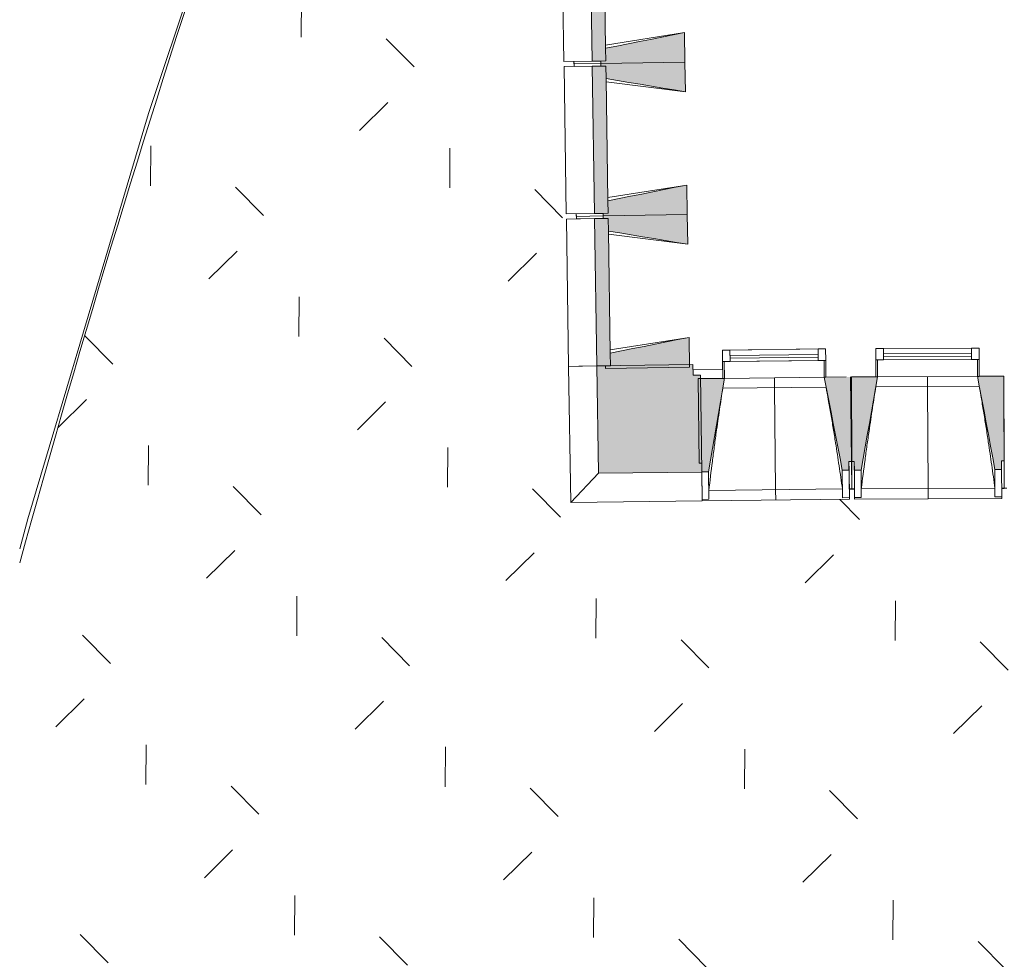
# Model space of a CAD drawing. Header units: centimetres. Extents: x -2721 to 2869, y -4046 to 286.
# Tile 2 of 29: x -2720 to -2139, y -2397 to -1842. Entities that reach past the tile are written whole.
import ezdxf

# ---------------------------------------------------------------- set-up
doc = ezdxf.new("R2010")
doc.units = ezdxf.units.CM
for name, color, linetype, lineweight in [('0-1', 7, 'Continuous', 5), ('MENUISERIES', 7, 'Continuous', 9), ('MENUISERIES-1', 7, 'Continuous', 13), ('MUR-1', 7, 'Continuous', 18), ('MUR_C-1', 7, 'Continuous', 18), ('OSSATURE', 7, 'Continuous', 9), ('OSSATURE_C', 7, 'Continuous', 9), ('SOL-1', 7, 'Continuous', 18), ('Z', 7, 'Continuous', 9)]:
    doc.layers.add(name, color=color, linetype=linetype, lineweight=lineweight)
doc.layers.add('A-ANNO-NPLT', color=7, linetype='Continuous', lineweight=13, plot=False)
for name, color, linetype, lineweight, true_color in [('A-GLAZ-GLAS', 7, 'Continuous', 13, 0x5c63b1), ('AB1_MAC', 7, 'Continuous', 9, 0x666666), ('AB3_VEGETATION_pelouse_contour', 7, 'Continuous', 9, 0x007f3f), ('AB3_VEGETATION_pelouse_surface', 7, 'Continuous', 9, 0x007f3f), ('HACHURE-1', 7, 'Continuous', 18, 0x787878), ('MENUISERIES-2', 7, 'Continuous', 13, 0x5c63b1), ('MUR-2', 5, 'Continuous', 18, 0x0000ff), ('OSSATURE-1', 7, 'Continuous', 5, 0x787878), ('OSSATURE-2', 5, 'Continuous', 18, 0x0000ff)]:
    doc.layers.add(name, color=color, linetype=linetype, lineweight=lineweight, true_color=true_color)

# ---------------------------------------------------------------- blocks, each defined once
blk = doc.blocks.new('XXX_VIDE FENETRE - 590-389517-2021_015_1111_DCE_1_50_Etat actuel')
at = {"layer": 'A-ANNO-NPLT'}
for p, q in [((-30.51, 0), (-30.51, -10)), ((-29.51, 0), (-30.51, 0)), ((-29.51, -10), (-29.51, 0)), ((30.51, 0), (29.51, 0)), ((29.51, 0), (29.51, -10)), ((30.51, -10), (30.51, 0)), ((-30.51, -10), (-29.51, -10)), ((-26.01, -10), (-30.51, -10)), ((-30.51, -10), (-30.51, -16.75)), ((-26.01, -16.75), (-26.01, -10)), ((26.01, -10), (26.01, -16.75)), ((30.51, -10), (26.01, -10)), ((29.51, -10), (30.51, -10)), ((30.51, -16.75), (30.51, -10)), ((-30.51, -16.75), (-26.01, -16.75)), ((26.01, -16.75), (30.51, -16.75))]:
    blk.add_line(p, q, dxfattribs=at)
at = {"layer": 'A-GLAZ-GLAS'}
for p, q in [((26.01, -12), (-26.01, -12)), ((-26.01, -12), (-26.01, -13.5)), ((-26.01, -13.5), (26.01, -13.5)), ((26.01, -13.5), (26.01, -12))]:
    blk.add_line(p, q, dxfattribs=at)
at = {"layer": 'MENUISERIES-1'}
for p, q in [((-29.51, 0), (29.51, 0)), ((29.51, 0), (-29.51, 0)), ((-30.51, -10), (-30.51, -0.07)), ((-29.51, -0.07), (-29.51, -10)), ((29.51, -10), (29.51, -0.07)), ((30.51, -0.07), (30.51, -10)), ((30.51, -10), (-30.51, -10)), ((-30.51, -16.75), (-30.51, -10)), ((-30.51, -10), (30.51, -10)), ((-29.51, -10), (29.51, -10)), ((-26.01, -10), (-26.01, -16.75)), ((26.01, -10), (-26.01, -10)), ((26.01, -16.75), (26.01, -10)), ((30.51, -10), (30.51, -16.75)), ((30.51, -16.75), (-30.51, -16.75)), ((-26.01, -16.75), (26.01, -16.75))]:
    blk.add_line(p, q, dxfattribs=at)
at = {"layer": 'MENUISERIES-2'}
for p, q in [((-26.01, -13.5), (-26.01, -12)), ((-26.01, -12), (26.01, -12)), ((26.01, -13.5), (-26.01, -13.5)), ((26.01, -12), (26.01, -13.5))]:
    blk.add_line(p, q, dxfattribs=at)
blk = doc.blocks.new('B02_ARC_rvt-1-2021_015_1111_DCE_1_50_Etat actuel')
at = {"layer": 'MENUISERIES'}
for p, rotation in [((-2274.68, -2053.5), 180.6653118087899), ((-2184.17, -2052.78), 180.2680427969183)]:
    blk.add_blockref('XXX_VIDE FENETRE - 590-389517-2021_015_1111_DCE_1_50_Etat actuel', p, dxfattribs=dict(at, rotation=rotation))
blk = doc.blocks.new('20_MUR PREFA_01 - MODULE_01 B-3165811-2021_015_1111_DCE_1_50_Etat actuel')
at = {"layer": 'Z'}
for p, q in [((0, 72.21), (0, 66.14)), ((0, 66.14), (0, 5.85)), ((0, 0.07), (0, 5.85))]:
    blk.add_line(p, q, dxfattribs=at)
blk = doc.blocks.new('Murs 5 - Murs 1-3191041-2021_015_1111_DCE_1_50_Etat actuel')
at = {"layer": 'HACHURE-1'}
blk.add_hatch(color=256, dxfattribs=at).paths.add_polyline_path([(-2378.59, -2109.86), (-2317.54, -2109.15), (-2318.21, -2051.9), (-2322.65, -2051.9), (-2322.75, -2045.58), (-2379.56, -2046.46), (-2379, -2082.88)])
at = {"layer": 'MUR-1'}
for p, q in [((-2396.2, -2046.71), (-2379.56, -2046.46)), ((-2394.97, -2127.04), (-2396.2, -2046.71)), ((-2378.59, -2109.86), (-2394.97, -2127.04)), ((-2317.34, -2126.13), (-2317.54, -2109.15)), ((-2317.34, -2126.13), (-2394.97, -2127.04))]:
    blk.add_line(p, q, dxfattribs=at)
at = {"layer": 'MUR_C-1'}
for p, q in [((-2322.75, -2045.58), (-2379.56, -2046.46)), ((-2379.56, -2046.46), (-2378.59, -2109.86)), ((-2322.65, -2051.95), (-2322.75, -2045.58)), ((-2318.21, -2051.9), (-2322.65, -2051.95)), ((-2317.54, -2109.15), (-2318.21, -2051.9)), ((-2378.59, -2109.86), (-2317.54, -2109.15))]:
    blk.add_line(p, q, dxfattribs=at)
blk = doc.blocks.new('B02_DC_STR_rvt-1-2021_015_1111_DCE_1_50_Etat actuel')
at = {"layer": 'OSSATURE-1'}
for points in [[(-2382.32, -1866.48), (-2374.26, -1866.35), (-2375.59, -1779.36), (-2383.66, -1779.49), (-2382.32, -1866.35)], [(-2377.11, -1867.9), (-2327.52, -1867.14), (-2327.79, -1849.64), (-2374.37, -1858.91), (-2374.37, -1866.35), (-2377.13, -1866.4), (-2377.12, -1867.14)], [(-2380.94, -1956.47), (-2372.88, -1956.34), (-2374.21, -1869.35), (-2382.27, -1869.48), (-2380.94, -1956.34)], [(-2327.25, -1884.63), (-2327.52, -1867.14), (-2377.11, -1867.9), (-2377.09, -1869.4), (-2374.21, -1869.4), (-2374.1, -1876.79), (-2327.4, -1884.61)], [(-2375.73, -1957.89), (-2326.14, -1957.13), (-2326.41, -1939.63), (-2372.99, -1948.9), (-2372.99, -1956.34), (-2375.75, -1956.39), (-2375.74, -1957.13)], [(-2379.56, -2046.46), (-2371.49, -2046.33), (-2372.83, -1959.34), (-2380.89, -1959.47), (-2379.56, -2046.33)], [(-2325.87, -1974.62), (-2326.14, -1957.13), (-2375.73, -1957.89), (-2375.71, -1959.39), (-2372.83, -1959.39), (-2372.71, -1966.78), (-2326.14, -1974.58)], [(-2374.35, -2047.88), (-2324.76, -2047.11), (-2325.03, -2029.62), (-2371.61, -2038.89), (-2371.61, -2046.33), (-2374.37, -2046.38), (-2374.36, -2047.11)], [(-2234.55, -2107.98), (-2230.55, -2107.93), (-2230.55, -2102.93), (-2229.11, -2102.91), (-2229.72, -2052.92), (-2244.18, -2053.07), (-2244.18, -2053.14), (-2245.17, -2053.15), (-2235.53, -2102.93)], [(-2227.41, -2107.92), (-2223.41, -2107.91), (-2213.68, -2052.92), (-2229.17, -2052.99), (-2228.93, -2102.93), (-2227.43, -2102.93), (-2227.41, -2107.91)], [(-2144.41, -2107.54), (-2140.41, -2107.52), (-2140.41, -2102.52), (-2138.93, -2102.51), (-2139.17, -2052.5), (-2154.66, -2052.64), (-2145.35, -2102.52)], [(-2317.54, -2108.94), (-2313.54, -2108.9), (-2304.19, -2053.84), (-2319.68, -2053.95), (-2319.1, -2103.96), (-2317.6, -2103.96), (-2317.54, -2108.9)]]:
    blk.add_hatch(color=256, dxfattribs=at).paths.add_polyline_path(points)
at = {"layer": 'MUR-1'}
for p, q in [((-2305.25, -2048.37), (-2322.7, -2048.52)), ((-2229.37, -2079.99), (-2229.04, -2079.98)), ((-2139.04, -2080.03), (-2138.71, -2080.03))]:
    blk.add_line(p, q, dxfattribs=at)
at = {"layer": 'OSSATURE'}
for p, q in [((-2400.3, -1779.74), (-2398.96, -1866.73)), ((-2374.4, -1856.98), (-2327.79, -1849.64)), ((-2382.32, -1866.48), (-2398.96, -1866.73)), ((-2377.13, -1866.4), (-2393.03, -1866.64)), ((-2393.01, -1868.14), (-2393.03, -1866.64)), ((-2398.92, -1869.73), (-2382.27, -1869.48)), ((-2398.92, -1869.73), (-2397.58, -1956.72)), ((-2377.11, -1867.9), (-2393.01, -1868.14)), ((-2393.01, -1868.14), (-2377.11, -1867.9)), ((-2392.99, -1869.64), (-2393.01, -1868.14)), ((-2392.9, -1869.64), (-2377.09, -1869.4)), ((-2327.25, -1884.63), (-2374.07, -1878.72)), ((-2373.02, -1946.97), (-2326.41, -1939.63)), ((-2380.94, -1956.47), (-2397.58, -1956.72)), ((-2397.54, -1959.72), (-2380.89, -1959.47)), ((-2397.54, -1959.72), (-2396.2, -2046.71)), ((-2375.75, -1956.39), (-2391.65, -1956.63)), ((-2391.63, -1958.13), (-2391.65, -1956.63)), ((-2375.73, -1957.89), (-2391.63, -1958.13)), ((-2391.63, -1958.13), (-2375.73, -1957.89)), ((-2391.61, -1959.63), (-2391.63, -1958.13)), ((-2391.61, -1959.63), (-2375.71, -1959.39)), ((-2325.87, -1974.62), (-2372.69, -1968.71)), ((-2371.64, -2036.96), (-2325.03, -2029.62)), ((-2379.56, -2046.46), (-2396.2, -2046.71)), ((-2374.37, -2046.38), (-2390.27, -2046.62)), ((-2304.19, -2053.84), (-2245.17, -2053.15)), ((-2213.68, -2052.92), (-2154.66, -2052.64)), ((-2244.09, -2058.92), (-2305.14, -2059.63)), ((-2153.62, -2058.42), (-2214.66, -2058.7)), ((-2317.48, -2114.43), (-2317.6, -2103.94)), ((-2230.61, -2102.93), (-2230.49, -2113.42)), ((-2229.11, -2102.91), (-2228.92, -2118.99)), ((-2228.86, -2119.01), (-2228.93, -2102.93)), ((-2227.38, -2113.41), (-2227.43, -2102.92)), ((-2140.43, -2102.52), (-2140.39, -2113)), ((-2138.93, -2102.51), (-2138.86, -2118.59)), ((-2317.35, -2125.23), (-2317.54, -2108.94)), ((-2313.35, -2125.18), (-2313.54, -2108.9)), ((-2234.55, -2107.98), (-2234.36, -2124.27)), ((-2230.55, -2107.93), (-2230.36, -2124.22)), ((-2227.33, -2124.21), (-2227.41, -2107.92)), ((-2223.33, -2124.19), (-2223.41, -2107.91)), ((-2144.41, -2107.54), (-2144.34, -2123.83)), ((-2140.41, -2107.52), (-2140.34, -2123.81)), ((-2317.41, -2120.02), (-2317.48, -2114.43)), ((-2230.49, -2113.42), (-2230.42, -2119.01)), ((-2227.36, -2119), (-2227.38, -2113.41)), ((-2140.39, -2113), (-2140.36, -2118.6)), ((-2317.41, -2120.23), (-2317.41, -2120.08)), ((-2313.39, -2120.03), (-2234.44, -2119.11)), ((-2230.42, -2119.08), (-2230.42, -2119.22)), ((-2230.42, -2119.22), (-2228.92, -2119.2)), ((-2228.92, -2119.06), (-2228.92, -2119.2)), ((-2228.86, -2119.22), (-2228.86, -2119.06)), ((-2228.86, -2119.22), (-2227.36, -2119.21)), ((-2227.36, -2119.21), (-2227.36, -2119.05)), ((-2223.33, -2119.04), (-2144.38, -2118.67)), ((-2140.36, -2118.64), (-2140.36, -2118.81)), ((-2140.36, -2118.81), (-2138.86, -2118.8)), ((-2138.86, -2118.64), (-2138.86, -2118.8)), ((-2313.35, -2125.18), (-2317.35, -2125.23)), ((-2317.34, -2126.13), (-2317.35, -2125.2)), ((-2317.34, -2126.13), (-2230.35, -2125.12)), ((-2313.35, -2125.16), (-2313.35, -2125.18)), ((-2230.36, -2124.22), (-2234.36, -2124.27)), ((-2234.36, -2124.27), (-2234.36, -2124.24)), ((-2230.36, -2124.19), (-2230.35, -2125.12)), ((-2223.33, -2124.19), (-2227.33, -2124.21)), ((-2227.33, -2125.12), (-2227.33, -2124.19)), ((-2227.33, -2125.12), (-2140.33, -2124.71)), ((-2223.33, -2124.17), (-2223.33, -2124.19)), ((-2144.34, -2123.83), (-2144.34, -2123.8)), ((-2140.34, -2123.81), (-2144.34, -2123.83)), ((-2140.34, -2123.78), (-2140.33, -2124.71))]:
    blk.add_line(p, q, dxfattribs=at)
at = {"layer": 'OSSATURE', "flags": 128}
for points in [[(-2313.39, -2120.03), (-2313.38, -2121.05), (-2313.37, -2122.08), (-2313.37, -2123.1), (-2313.36, -2124.13), (-2313.35, -2125.16)], [(-2234.36, -2124.24), (-2234.38, -2123.21), (-2234.39, -2122.19), (-2234.41, -2121.16), (-2234.43, -2120.13), (-2234.44, -2119.11)], [(-2223.33, -2119.04), (-2223.33, -2120.06), (-2223.33, -2121.09), (-2223.33, -2122.12), (-2223.33, -2123.14), (-2223.33, -2124.17)], [(-2144.34, -2123.8), (-2144.35, -2122.77), (-2144.36, -2121.75), (-2144.37, -2120.72), (-2144.37, -2119.69), (-2144.38, -2118.67)]]:
    blk.add_lwpolyline(points, dxfattribs=at)
at = {"layer": 'OSSATURE'}
for points, knots in [([(-2234.44, -2119.11), (-2235.09, -2114.56), (-2236.08, -2107.74), (-2237.45, -2098.65), (-2238.6, -2091.26), (-2239.88, -2083.32), (-2241.3, -2074.81), (-2242.71, -2066.67), (-2243.66, -2061.38), (-2244.11, -2058.92)], [0, 0, 0, 0, 0.2222222, 0.3333333, 0.4444444, 0.5833333, 0.7222222, 0.8611111, 0.9816328, 0.9816328, 0.9816328, 0.9816328]), ([(-2214.65, -2058.7), (-2215.34, -2062.87), (-2216.38, -2069.31), (-2217.72, -2078.04), (-2218.82, -2085.44), (-2219.95, -2093.4), (-2221.52, -2104.79), (-2222.62, -2113.34), (-2223.33, -2119.04)], [0.0183454, 0.0183454, 0.0183454, 0.0183454, 0.2222222, 0.3333333, 0.4444444, 0.5833333, 0.7222222, 1, 1, 1, 1]), ([(-2144.38, -2118.67), (-2144.99, -2114.11), (-2145.94, -2107.28), (-2147.25, -2098.19), (-2148.35, -2090.79), (-2149.57, -2082.84), (-2150.93, -2074.32), (-2152.28, -2066.17), (-2153.2, -2060.88), (-2153.63, -2058.42)], [0, 0, 0, 0, 0.2222222, 0.3333333, 0.4444444, 0.5833333, 0.7222222, 0.8611111, 0.9816328, 0.9816328, 0.9816328, 0.9816328]), ([(-2305.13, -2059.63), (-2305.79, -2063.8), (-2306.78, -2070.25), (-2308.06, -2078.99), (-2309.1, -2086.39), (-2310.19, -2094.37), (-2311.67, -2105.77), (-2312.72, -2114.32), (-2313.39, -2120.03)], [0.0183454, 0.0183454, 0.0183454, 0.0183454, 0.2222222, 0.3333333, 0.4444444, 0.5833333, 0.7222222, 1, 1, 1, 1])]:
    blk.add_open_spline(points, degree=3, knots=knots, dxfattribs=at)
at = {"layer": 'OSSATURE_C'}
for p, q in [((-2383.66, -1779.49), (-2382.32, -1866.48)), ((-2374.37, -1858.85), (-2375.47, -1786.87)), ((-2327.52, -1867.14), (-2327.79, -1849.64)), ((-2374.37, -1858.91), (-2374.26, -1866.35)), ((-2374.26, -1866.35), (-2374.37, -1858.91)), ((-2382.32, -1866.48), (-2374.26, -1866.35)), ((-2374.26, -1866.35), (-2377.13, -1866.4)), ((-2377.13, -1866.4), (-2377.11, -1867.9)), ((-2374.21, -1869.35), (-2382.27, -1869.48)), ((-2382.27, -1869.48), (-2380.94, -1956.47)), ((-2377.11, -1867.9), (-2327.52, -1867.14)), ((-2327.52, -1867.14), (-2377.11, -1867.9)), ((-2377.11, -1867.9), (-2377.09, -1869.4)), ((-2377.09, -1869.4), (-2374.21, -1869.35)), ((-2374.21, -1869.35), (-2374.1, -1876.79)), ((-2374.1, -1876.79), (-2374.21, -1869.35)), ((-2327.25, -1884.63), (-2327.52, -1867.14)), ((-2372.99, -1948.84), (-2374.09, -1876.86)), ((-2326.14, -1957.13), (-2326.41, -1939.63)), ((-2372.99, -1948.9), (-2372.88, -1956.34)), ((-2372.88, -1956.34), (-2372.99, -1948.9)), ((-2380.94, -1956.47), (-2372.88, -1956.34)), ((-2372.83, -1959.34), (-2380.89, -1959.47)), ((-2380.89, -1959.47), (-2379.56, -2046.46)), ((-2372.88, -1956.34), (-2375.75, -1956.39)), ((-2375.75, -1956.39), (-2375.73, -1957.89)), ((-2375.73, -1957.89), (-2326.14, -1957.13)), ((-2326.14, -1957.13), (-2375.73, -1957.89)), ((-2375.73, -1957.89), (-2375.71, -1959.39)), ((-2375.71, -1959.39), (-2372.83, -1959.34)), ((-2372.83, -1959.34), (-2372.71, -1966.78)), ((-2372.71, -1966.78), (-2372.83, -1959.34)), ((-2325.87, -1974.62), (-2326.14, -1957.13)), ((-2371.61, -2038.83), (-2372.71, -1966.85)), ((-2324.76, -2047.11), (-2325.03, -2029.62)), ((-2371.61, -2038.89), (-2371.49, -2046.33)), ((-2371.49, -2046.33), (-2371.61, -2038.89)), ((-2379.56, -2046.46), (-2371.49, -2046.33)), ((-2371.49, -2046.33), (-2374.37, -2046.38)), ((-2374.37, -2046.38), (-2374.35, -2047.88)), ((-2374.35, -2047.88), (-2324.76, -2047.11)), ((-2232.17, -2052.94), (-2244.18, -2053.07)), ((-2229.11, -2102.91), (-2229.69, -2052.92)), ((-2214.68, -2052.85), (-2229.17, -2052.92)), ((-2229.17, -2052.92), (-2228.93, -2102.93)), ((-2139.17, -2052.5), (-2153.67, -2052.57)), ((-2138.93, -2102.51), (-2139.17, -2052.5)), ((-2305.19, -2053.78), (-2319.68, -2053.95)), ((-2319.68, -2053.95), (-2319.1, -2103.96)), ((-2319.1, -2103.96), (-2317.6, -2103.94)), ((-2317.6, -2103.94), (-2317.54, -2108.94)), ((-2230.61, -2102.93), (-2229.11, -2102.91)), ((-2230.55, -2107.93), (-2230.61, -2102.93)), ((-2228.93, -2102.93), (-2227.43, -2102.92)), ((-2227.43, -2102.92), (-2227.41, -2107.92)), ((-2140.43, -2102.52), (-2138.93, -2102.51)), ((-2140.41, -2107.52), (-2140.43, -2102.52)), ((-2317.54, -2108.94), (-2313.54, -2108.9)), ((-2234.55, -2107.98), (-2230.55, -2107.93)), ((-2227.41, -2107.92), (-2223.41, -2107.91)), ((-2144.41, -2107.54), (-2140.41, -2107.52))]:
    blk.add_line(p, q, dxfattribs=at)
at = {"layer": 'OSSATURE_C', "flags": 128}
for points in [[(-2327.79, -1849.64), (-2334.44, -1850.96), (-2341.1, -1852.29), (-2347.75, -1853.61), (-2354.41, -1854.94), (-2361.06, -1856.26), (-2367.71, -1857.59), (-2374.37, -1858.91)], [(-2374.1, -1876.79), (-2367.4, -1877.91), (-2360.71, -1879.03), (-2354.02, -1880.15), (-2347.33, -1881.27), (-2340.63, -1882.39), (-2333.94, -1883.51), (-2327.25, -1884.63)], [(-2326.41, -1939.63), (-2333.06, -1940.95), (-2339.72, -1942.28), (-2346.37, -1943.6), (-2353.03, -1944.93), (-2359.68, -1946.25), (-2366.33, -1947.58), (-2372.99, -1948.9)], [(-2372.71, -1966.78), (-2366.02, -1967.9), (-2359.33, -1969.02), (-2352.64, -1970.14), (-2345.95, -1971.26), (-2339.25, -1972.38), (-2332.56, -1973.5), (-2325.87, -1974.62)], [(-2325.03, -2029.62), (-2331.68, -2030.94), (-2338.34, -2032.27), (-2344.99, -2033.59), (-2351.64, -2034.92), (-2358.3, -2036.24), (-2364.95, -2037.57), (-2371.61, -2038.89)], [(-2245.19, -2053.09), (-2243.86, -2059.95), (-2242.53, -2066.81), (-2241.2, -2073.67), (-2239.87, -2080.53), (-2238.54, -2087.39), (-2237.21, -2094.25), (-2235.88, -2101.12), (-2234.55, -2107.98)], [(-2223.41, -2107.91), (-2222.19, -2101.02), (-2220.97, -2094.14), (-2219.76, -2087.26), (-2218.54, -2080.38), (-2217.32, -2073.5), (-2216.1, -2066.61), (-2214.89, -2059.73), (-2213.67, -2052.85)], [(-2154.67, -2052.57), (-2153.39, -2059.44), (-2152.1, -2066.31), (-2150.82, -2073.18), (-2149.54, -2080.05), (-2148.26, -2086.93), (-2146.98, -2093.8), (-2145.69, -2100.67), (-2144.41, -2107.54)], [(-2313.54, -2108.9), (-2312.37, -2102), (-2311.2, -2095.11), (-2310.03, -2088.22), (-2308.86, -2081.33), (-2307.69, -2074.44), (-2306.52, -2067.55), (-2305.35, -2060.66), (-2304.18, -2053.77)]]:
    blk.add_lwpolyline(points, dxfattribs=at)
at = {"layer": 'SOL-1'}
for p, q in [((-2392.99, -1869.64), (-2393.03, -1866.64)), ((-2393.03, -1866.64), (-2393.01, -1868.14)), ((-2393.01, -1868.14), (-2392.99, -1869.64)), ((-2391.61, -1959.63), (-2391.65, -1956.63)), ((-2391.65, -1956.63), (-2391.63, -1958.13)), ((-2391.63, -1958.13), (-2391.61, -1959.63)), ((-2244.18, -2053.07), (-2232.17, -2052.94)), ((-2229.69, -2052.92), (-2228.92, -2118.99)), ((-2229.17, -2052.92), (-2214.68, -2052.85)), ((-2228.86, -2119.01), (-2229.17, -2052.92)), ((-2153.67, -2052.57), (-2139.17, -2052.5)), ((-2139.17, -2052.5), (-2138.86, -2118.59)), ((-2318.18, -2053.93), (-2305.19, -2053.78)), ((-2228.92, -2118.99), (-2230.42, -2119.01)), ((-2230.42, -2119.08), (-2227.36, -2119.05)), ((-2230.42, -2119.08), (-2228.92, -2119.06)), ((-2227.36, -2119), (-2228.86, -2119.01)), ((-2228.86, -2119.06), (-2227.36, -2119.05)), ((-2138.86, -2118.59), (-2140.36, -2118.6)), ((-2140.36, -2118.64), (-2137.3, -2118.64)), ((-2140.36, -2118.64), (-2138.86, -2118.64))]:
    blk.add_line(p, q, dxfattribs=at)
at = {"layer": 'MUR-2'}
blk.add_blockref('Murs 5 - Murs 1-3191041-2021_015_1111_DCE_1_50_Etat actuel', (0, 0), dxfattribs=at)
at = {"layer": 'OSSATURE-2'}
for p, rotation in [((-2184.17, -2052.71), 180.2680427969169), ((-2274.68, -2053.43), 180.6653118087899)]:
    blk.add_blockref('20_MUR PREFA_01 - MODULE_01 B-3165811-2021_015_1111_DCE_1_50_Etat actuel', p, dxfattribs=dict(at, rotation=rotation))
blk = doc.blocks.new('site treso_dwg-409476-2021_015_1111_DCE_1_50_Etat actuel')
at = {"layer": 'AB3_VEGETATION_pelouse_surface'}
h = blk.add_hatch(dxfattribs=at)
h.set_pattern_fill('FP_2', color=256, style=0, pattern_type=2)
h.set_pattern_definition([(89.567, (-40335746.12, -17086458.89), (-87.71750986, 89.0534421), [23.437, -153.339]), (44.567, (-40335746.12, -17086458.89), (-87.71785487, 89.05379237), [23.438, -101.563]), (134.567, (-40335746.12, -17086458.89), (-89.05379237, -87.71785487), [23.437, -101.562])])
h.paths.add_polyline_path([(12967.15, 3826.82), (12967.15, 4231), (12948.98, 4219.21), (12785.26, 4100.96), (12696.87, 4030.84), (12600.74, 3932.68), (12250.03, 4046.31), (12288.5, 4164.47), (12294.4, 4187), (12299.48, 4209.73), (12303.74, 4232.63), (12307.16, 4255.68), (12310.01, 4281.68), (12311.8, 4307.78), (12312.53, 4333.93), (12312.19, 4360.08), (12310.8, 4386.21), (12308.34, 4412.25), (12304.1, 4427.87), (12298.67, 4443.11), (12292.09, 4457.9), (12284.39, 4472.13), (12275.61, 4485.74), (12265.82, 4498.62), (12255.07, 4510.72), (12243.42, 4521.95), (12230.94, 4532.26), (12217.7, 4541.57), (12203.79, 4549.85), (12189.28, 4557.02), (12174.27, 4563.07), (12158.83, 4567.94), (12143.07, 4571.61), (12126, 4574.13), (12110.23, 4575.26), (12109.39, 4575.26), (12098.3, 4542.26), (12092.99, 4544.04), (12092.03, 4541.2), (12097.35, 4539.42), (12069.65, 4456.94), (12064.18, 4458.78), (12063.22, 4455.94), (12068.69, 4454.1), (12040.99, 4371.63), (12035.37, 4373.5), (12034.41, 4370.67), (12040.03, 4368.78), (11987.93, 4213.67), (11831.48, 4265.19), (11833.33, 4270.8), (11830.47, 4271.73), (11828.67, 4266.1), (11745.84, 4292.72), (11747.65, 4298.34), (11744.76, 4299.15), (11743.02, 4293.62), (11660, 4319.64), (11661.77, 4325.27), (11658.9, 4326.16), (11657.12, 4320.53), (11573.98, 4345.94), (11575.7, 4351.59), (11572.8, 4352.36), (11571.14, 4346.79), (11487.76, 4371.62), (11489.45, 4377.28), (11486.57, 4378.13), (11484.92, 4372.46), (11401.37, 4396.68), (11403.01, 4402.35), (11400.1, 4403.09), (11398.52, 4397.5), (11314.79, 4421.12), (11316.4, 4426.81), (11313.51, 4427.61), (11311.94, 4421.92), (11300.45, 4425.07), (11243.46, 4204.35), (10740.93, 4334.52), (10742.25, 4340.68), (10731.41, 4343.49), (10776.59, 4558.16), (10700.71, 4575.49), (10702.03, 4581.25), (10699.08, 4581.84), (10697.82, 4576.13), (10612.88, 4594.91), (10614.14, 4600.66), (10611.21, 4601.29), (10609.98, 4595.51), (10524.89, 4613.66), (10526.13, 4619.44), (10523.18, 4620), (10522, 4614.26), (10436.78, 4631.8), (10437.97, 4637.59), (10435.02, 4638.1), (10433.88, 4632.38), (10348.55, 4649.31), (10349.69, 4655.1), (10346.74, 4655.62), (10345.64, 4649.86), (10260.18, 4666.18), (10261.29, 4671.98), (10258.33, 4672.47), (10257.28, 4666.71), (10171.7, 4682.41), (10172.77, 4688.22), (10169.81, 4688.71), (10168.79, 4682.92), (10083.11, 4698.01), (10084.13, 4703.83), (10081.17, 4704.29), (10080.19, 4698.5), (9994.4, 4712.97), (9995.39, 4718.79), (9992.42, 4719.27), (9991.48, 4713.44), (9905.59, 4727.3), (9906.53, 4733.12), (9903.57, 4733.58), (9902.67, 4727.75), (9816.68, 4740.98), (9817.58, 4746.82), (9814.61, 4747.25), (9813.76, 4741.41), (9727.68, 4754.03), (9728.53, 4759.87), (9725.56, 4760.28), (9724.75, 4754.44), (9638.58, 4766.43), (9639.39, 4772.28), (9636.42, 4772.67), (9635.65, 4766.82), (9549.39, 4778.2), (9550.17, 4784.05), (9547.18, 4784.35), (9546.46, 4778.57), (9460.13, 4789.32), (9460.86, 4795.18), (9457.88, 4795.53), (9457.19, 4789.67), (9370.78, 4799.81), (9371.47, 4805.67), (9368.49, 4806), (9367.84, 4800.13), (9281.37, 4809.65), (9282.01, 4815.52), (9279.03, 4815.83), (9278.42, 4809.95), (9191.88, 4818.85), (9192.48, 4824.72), (9189.5, 4825.01), (9188.94, 4819.13), (9102.33, 4827.4), (9102.89, 4833.28), (9101.4, 4833.48), (9101.4, 4833.41), (9099.9, 4833.55), (9099.38, 4827.66), (9012.72, 4835.32), (9013.24, 4841.2), (9011.76, 4841.44), (9011.74, 4841.32), (9010.25, 4841.44), (9009.77, 4835.56), (8923.06, 4842.58), (8923.53, 4848.47), (8920.54, 4848.6), (8920.11, 4842.8), (8833.34, 4849.21), (8833.78, 4855.1), (8830.78, 4855.3), (8830.39, 4849.4), (8667.5, 4860.25), (8677.8, 5025.96), (8683.72, 5025.59), (8683.81, 5028.59), (8677.99, 5028.95), (8683.38, 5115.78), (8689.3, 5115.41), (8689.39, 5118.41), (8683.57, 5118.78), (8688.96, 5205.61), (8694.88, 5205.24), (8694.97, 5208.24), (8689.15, 5208.6), (8694.55, 5295.44), (8700.46, 5295.07), (8700.56, 5298.07), (8694.73, 5298.43), (8700.13, 5385.26), (8706.04, 5384.89), (8706.14, 5387.89), (8700.31, 5388.26), (8705.71, 5475.09), (8711.63, 5474.72), (8711.72, 5477.72), (8705.9, 5478.08), (8711.29, 5564.92), (8717.21, 5564.55), (8717.3, 5567.02), (8711.48, 5567.45), (8713.2, 5590.39), (8790.31, 5584.62), (8791.45, 5604.69), (9031.45, 5631.57), (9038, 5710.47), (9037.76, 5710.47), (9037.75, 5710.35), (9036.25, 5710.47), (9035.79, 5704.58), (8949.06, 5711.41), (8949.52, 5717.3), (8946.93, 5717.43), (8946.51, 5711.6), (8859.74, 5717.94), (8860.16, 5723.71), (8858.66, 5723.82), (8858.56, 5723.95), (8858.55, 5723.93), (8858.54, 5723.83), (8857.04, 5723.83), (8856.67, 5718.04), (8769.85, 5723.66), (8770.23, 5729.55), (8767.19, 5729.65), (8766.85, 5723.84), (8679.99, 5728.86), (8680.34, 5734.76), (8677.39, 5734.87), (8677.1, 5729.02), (8590.21, 5733.44), (8590.51, 5739.33), (8587.52, 5739.41), (8587.26, 5733.58), (8500.34, 5737.39), (8500.6, 5743.29), (8497.61, 5743.36), (8497.39, 5737.51), (8410.45, 5740.72), (8410.67, 5746.63), (8407.68, 5746.68), (8407.5, 5740.83), (8320.54, 5743.43), (8320.72, 5749.34), (8317.72, 5749.38), (8317.59, 5743.51), (8230.61, 5745.52), (8230.63, 5751.43), (8227.76, 5751.46), (8227.66, 5745.58), (8140.67, 5746.98), (8140.67, 5752.89), (8137.86, 5752.91), (8137.81, 5747.02), (8050.81, 5747.82), (8050.82, 5753.72), (8047.81, 5753.74), (8047.8, 5747.83), (7960.79, 5748.03), (7960.79, 5753.93), (7957.75, 5753.85), (7957.72, 5747.94), (7870.78, 5747.54), (7870.7, 5753.44), (7869.25, 5753.44), (7869.19, 5753.45), (7867.69, 5753.44), (7867.75, 5747.53), (7703.14, 5745.62), (7700.57, 5912.94), (7706.5, 5913.03), (7706.45, 5916.03), (7700.52, 5915.94), (7699.19, 6002.93), (7705.12, 6003.02), (7705.07, 6006.02), (7699.14, 6005.92), (7697.81, 6092.91), (7703.74, 6093.01), (7703.69, 6096.01), (7697.76, 6095.91), (7696.43, 6182.9), (7702.36, 6182.99), (7702.31, 6185.99), (7696.38, 6185.9), (7695.05, 6272.89), (7700.98, 6272.98), (7700.93, 6275.98), (7695, 6275.89), (7693.67, 6362.88), (7699.6, 6362.97), (7699.55, 6365.97), (7693.62, 6365.88), (7691.68, 6492.83), (7676.69, 6493.34), (7658.12, 6494.97), (7639.66, 6497.6), (7601.91, 6398.97), (7570.84, 6315.01), (7538.09, 6223.1), (7506.45, 6130.81), (7475.93, 6038.14), (7446.52, 5945.11), (7418.25, 5851.73), (7391.1, 5758.01), (7377.7, 5709.57), (7377.7, 4618.13), (8967.85, 4096.82), (9816, 3826.82), (12731.24, 3826.82)])
at = {"layer": 'AB1_MAC', "flags": 128}
blk.add_lwpolyline([(7377.7, 5718.26), (7382.35, 5735.92), (7453.78, 5975.25), (7532.89, 6212.15), (7619.35, 6446.53), (7711.69, 6678.72), (7807.94, 6909.38), (7906.24, 7139.22), (8005.07, 7368.81), (8102.78, 7598.84), (8197.9, 7830.03)], dxfattribs=at)
at = {"layer": 'AB3_VEGETATION_pelouse_contour'}
blk.add_arc((15167.83, 3555.95), 8082.49, 158.656799, 164.544414, dxfattribs=at)

msp = doc.modelspace()

# ---------------------------------------------------------------- block references
at = {"layer": '0-1'}
for name in ['B02_DC_STR_rvt-1-2021_015_1111_DCE_1_50_Etat actuel', 'B02_ARC_rvt-1-2021_015_1111_DCE_1_50_Etat actuel']:
    msp.add_blockref(name, (0, 0), dxfattribs=at)
at = {"layer": 'AB1_MAC'}
msp.add_blockref('site treso_dwg-409476-2021_015_1111_DCE_1_50_Etat actuel', (-10098.11, -7872.66), dxfattribs=at)

doc.saveas('drawing.dxf')
